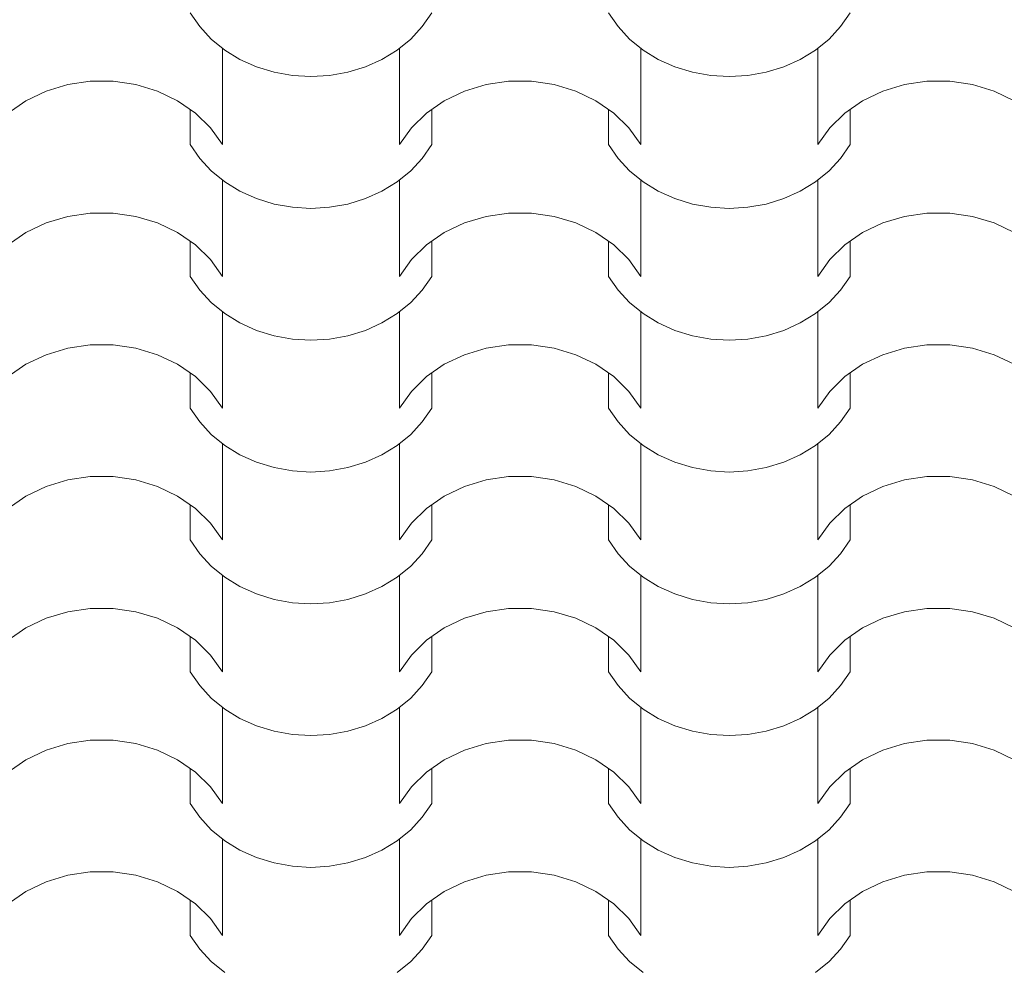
# Model space of a CAD drawing. Extents: x -631805 to -376315, y -40155 to 84873.
# Tile 228 of 256: x -487809 to -486852, y 65602 to 66521. Entities that reach past the tile are written whole.
import ezdxf

# ---------------------------------------------------------------- set-up
doc = ezdxf.new("R2010")
doc.units = 0
doc.header["$MEASUREMENT"] = 0
doc.linetypes.add('Dashed', pattern=[564.444447, 282.222223, -282.222223])
doc.layers.add('arch wypelnienia_Nr_Pióra__102', color=252, linetype='Continuous', lineweight=9)

# ---------------------------------------------------------------- blocks, each defined once
blk = doc.blocks.new('*X879')
at = {"layer": 'arch wypelnienia_Nr_Pióra__102', "linetype": 'Continuous'}
for p, q in [((-489331.82, 130987.51), (-489341.02, 131000.86)), ((-489106.38, 131000.86), (-489115.58, 130987.51)), ((-488925.42, 130987.51), (-488934.62, 131000.86)), ((-488699.98, 131000.86), (-488709.18, 130987.51)), ((-489320.55, 130975.36), (-489331.82, 130987.51)), ((-489115.58, 130987.51), (-489126.85, 130975.36)), ((-488914.15, 130975.36), (-488925.42, 130987.51)), ((-488709.18, 130987.51), (-488720.45, 130975.36)), ((-489307.42, 130964.66), (-489320.55, 130975.36)), ((-489126.85, 130975.36), (-489139.98, 130964.66)), ((-488901.02, 130964.66), (-488914.15, 130975.36)), ((-488720.45, 130975.36), (-488733.58, 130964.66)), ((-489309.58, 130966.23), (-489309.58, 130891.86)), ((-489292.69, 130955.61), (-489307.42, 130964.66)), ((-489139.98, 130964.66), (-489154.71, 130955.61)), ((-489137.82, 130966.23), (-489137.82, 130891.86)), ((-488903.18, 130966.23), (-488903.18, 130891.86)), ((-488886.29, 130955.61), (-488901.02, 130964.66)), ((-488733.58, 130964.66), (-488748.31, 130955.61)), ((-488731.42, 130966.23), (-488731.42, 130891.86)), ((-489276.63, 130948.39), (-489292.69, 130955.61)), ((-489259.56, 130943.13), (-489276.63, 130948.39)), ((-489170.77, 130948.39), (-489187.84, 130943.13)), ((-489154.71, 130955.61), (-489170.77, 130948.39)), ((-488870.23, 130948.39), (-488886.29, 130955.61)), ((-488853.16, 130943.13), (-488870.23, 130948.39)), ((-488764.37, 130948.39), (-488781.44, 130943.13)), ((-488748.31, 130955.61), (-488764.37, 130948.39)), ((-489309.58, 130947.16), (-489309.58, 130872.79)), ((-489241.81, 130939.93), (-489259.56, 130943.13)), ((-489223.7, 130938.86), (-489241.81, 130939.93)), ((-489205.6, 130939.93), (-489223.7, 130938.86)), ((-489187.84, 130943.13), (-489205.6, 130939.93)), ((-489137.82, 130947.16), (-489137.82, 130872.79)), ((-488903.18, 130947.16), (-488903.18, 130872.79)), ((-488835.41, 130939.93), (-488853.16, 130943.13)), ((-488817.3, 130938.86), (-488835.41, 130939.93)), ((-488799.2, 130939.93), (-488817.3, 130938.86)), ((-488781.44, 130943.13), (-488799.2, 130939.93)), ((-488731.42, 130947.16), (-488731.42, 130872.79)), ((-489481.11, 130924.78), (-489460.07, 130931.16)), ((-489460.07, 130931.16), (-489438.06, 130934.4)), ((-489438.06, 130934.4), (-489426.9, 130934.4)), ((-489426.9, 130934.4), (-489415.74, 130934.4)), ((-489415.74, 130934.4), (-489393.73, 130931.16)), ((-489393.73, 130931.16), (-489372.69, 130924.78)), ((-489074.71, 130924.78), (-489053.67, 130931.16)), ((-489053.67, 130931.16), (-489031.66, 130934.4)), ((-489031.66, 130934.4), (-489020.5, 130934.4)), ((-489020.5, 130934.4), (-489009.34, 130934.4)), ((-489009.34, 130934.4), (-488987.33, 130931.16)), ((-488987.33, 130931.16), (-488966.29, 130924.78)), ((-488668.31, 130924.78), (-488647.27, 130931.16)), ((-488647.27, 130931.16), (-488625.26, 130934.4)), ((-488625.26, 130934.4), (-488614.1, 130934.4)), ((-488614.1, 130934.4), (-488602.94, 130934.4)), ((-488602.94, 130934.4), (-488580.93, 130931.16)), ((-488580.93, 130931.16), (-488559.89, 130924.78)), ((-489500.58, 130915.45), (-489481.11, 130924.78)), ((-489372.69, 130924.78), (-489353.22, 130915.45)), ((-489094.18, 130915.45), (-489074.71, 130924.78)), ((-488966.29, 130924.78), (-488946.82, 130915.45)), ((-488687.78, 130915.45), (-488668.31, 130924.78)), ((-488559.89, 130924.78), (-488540.42, 130915.45)), ((-489517.91, 130903.43), (-489500.58, 130915.45)), ((-489353.22, 130915.45), (-489335.89, 130903.43)), ((-489111.51, 130903.43), (-489094.18, 130915.45)), ((-488946.82, 130915.45), (-488929.49, 130903.43)), ((-488705.11, 130903.43), (-488687.78, 130915.45)), ((-489341.02, 130906.98), (-489341.02, 130872.79)), ((-489335.89, 130903.43), (-489321.2, 130889.07)), ((-489126.2, 130889.07), (-489111.51, 130903.43)), ((-489106.38, 130906.98), (-489106.38, 130872.79)), ((-488934.62, 130906.98), (-488934.62, 130872.79)), ((-488929.49, 130903.43), (-488914.8, 130889.07)), ((-488719.8, 130889.07), (-488705.11, 130903.43)), ((-488699.98, 130906.98), (-488699.98, 130872.79)), ((-489321.2, 130889.07), (-489309.58, 130872.79)), ((-489137.82, 130872.79), (-489126.2, 130889.07)), ((-488914.8, 130889.07), (-488903.18, 130872.79)), ((-488731.42, 130872.79), (-488719.8, 130889.07)), ((-489331.82, 130859.44), (-489341.02, 130872.79)), ((-489106.38, 130872.79), (-489115.58, 130859.44)), ((-488925.42, 130859.44), (-488934.62, 130872.79)), ((-488699.98, 130872.79), (-488709.18, 130859.44)), ((-489320.55, 130847.29), (-489331.82, 130859.44)), ((-489115.58, 130859.44), (-489126.85, 130847.29)), ((-488914.15, 130847.29), (-488925.42, 130859.44)), ((-488709.18, 130859.44), (-488720.45, 130847.29)), ((-489307.42, 130836.59), (-489320.55, 130847.29)), ((-489126.85, 130847.29), (-489139.98, 130836.59)), ((-488901.02, 130836.59), (-488914.15, 130847.29)), ((-488720.45, 130847.29), (-488733.58, 130836.59)), ((-489309.58, 130838.16), (-489309.58, 130763.79)), ((-489292.69, 130827.54), (-489307.42, 130836.59)), ((-489139.98, 130836.59), (-489154.71, 130827.54)), ((-489137.82, 130838.16), (-489137.82, 130763.79)), ((-488903.18, 130838.16), (-488903.18, 130763.79)), ((-488886.29, 130827.54), (-488901.02, 130836.59)), ((-488733.58, 130836.59), (-488748.31, 130827.54)), ((-488731.42, 130838.16), (-488731.42, 130763.79)), ((-489276.63, 130820.32), (-489292.69, 130827.54)), ((-489154.71, 130827.54), (-489170.77, 130820.32)), ((-488870.23, 130820.32), (-488886.29, 130827.54)), ((-488748.31, 130827.54), (-488764.37, 130820.32)), ((-489309.58, 130819.09), (-489309.58, 130744.72)), ((-489259.56, 130815.06), (-489276.63, 130820.32)), ((-489241.81, 130811.86), (-489259.56, 130815.06)), ((-489187.84, 130815.06), (-489205.6, 130811.86)), ((-489170.77, 130820.32), (-489187.84, 130815.06)), ((-489137.82, 130819.09), (-489137.82, 130744.72)), ((-488903.18, 130819.09), (-488903.18, 130744.72)), ((-488853.16, 130815.06), (-488870.23, 130820.32)), ((-488835.41, 130811.86), (-488853.16, 130815.06)), ((-488781.44, 130815.06), (-488799.2, 130811.86)), ((-488764.37, 130820.32), (-488781.44, 130815.06)), ((-488731.42, 130819.09), (-488731.42, 130744.72)), ((-489460.07, 130803.09), (-489438.06, 130806.33)), ((-489438.06, 130806.33), (-489426.9, 130806.33)), ((-489426.9, 130806.33), (-489415.74, 130806.33)), ((-489415.74, 130806.33), (-489393.73, 130803.09)), ((-489223.7, 130810.79), (-489241.81, 130811.86)), ((-489205.6, 130811.86), (-489223.7, 130810.79)), ((-489053.67, 130803.09), (-489031.66, 130806.33)), ((-489031.66, 130806.33), (-489020.5, 130806.33)), ((-489020.5, 130806.33), (-489009.34, 130806.33)), ((-489009.34, 130806.33), (-488987.33, 130803.09)), ((-488817.3, 130810.79), (-488835.41, 130811.86)), ((-488799.2, 130811.86), (-488817.3, 130810.79)), ((-488647.27, 130803.09), (-488625.26, 130806.33)), ((-488625.26, 130806.33), (-488614.1, 130806.33)), ((-488614.1, 130806.33), (-488602.94, 130806.33)), ((-488602.94, 130806.33), (-488580.93, 130803.09)), ((-489500.58, 130787.38), (-489481.11, 130796.71)), ((-489481.11, 130796.71), (-489460.07, 130803.09)), ((-489393.73, 130803.09), (-489372.69, 130796.71)), ((-489372.69, 130796.71), (-489353.22, 130787.38)), ((-489094.18, 130787.38), (-489074.71, 130796.71)), ((-489074.71, 130796.71), (-489053.67, 130803.09)), ((-488987.33, 130803.09), (-488966.29, 130796.71)), ((-488966.29, 130796.71), (-488946.82, 130787.38)), ((-488687.78, 130787.38), (-488668.31, 130796.71)), ((-488668.31, 130796.71), (-488647.27, 130803.09)), ((-488580.93, 130803.09), (-488559.89, 130796.71)), ((-488559.89, 130796.71), (-488540.42, 130787.38)), ((-489517.91, 130775.36), (-489500.58, 130787.38)), ((-489353.22, 130787.38), (-489335.89, 130775.36)), ((-489111.51, 130775.36), (-489094.18, 130787.38)), ((-488946.82, 130787.38), (-488929.49, 130775.36)), ((-488705.11, 130775.36), (-488687.78, 130787.38)), ((-489341.02, 130778.91), (-489341.02, 130744.72)), ((-489106.38, 130778.91), (-489106.38, 130744.72)), ((-488934.62, 130778.91), (-488934.62, 130744.72)), ((-488699.98, 130778.91), (-488699.98, 130744.72)), ((-489335.89, 130775.36), (-489321.2, 130761)), ((-489126.2, 130761), (-489111.51, 130775.36)), ((-488929.49, 130775.36), (-488914.8, 130761)), ((-488719.8, 130761), (-488705.11, 130775.36)), ((-489321.2, 130761), (-489309.58, 130744.72)), ((-489137.82, 130744.72), (-489126.2, 130761)), ((-488914.8, 130761), (-488903.18, 130744.72)), ((-488731.42, 130744.72), (-488719.8, 130761)), ((-489331.82, 130731.37), (-489341.02, 130744.72)), ((-489106.38, 130744.72), (-489115.58, 130731.37)), ((-488925.42, 130731.37), (-488934.62, 130744.72)), ((-488699.98, 130744.72), (-488709.18, 130731.37)), ((-489320.55, 130719.22), (-489331.82, 130731.37)), ((-489115.58, 130731.37), (-489126.85, 130719.22)), ((-488914.15, 130719.22), (-488925.42, 130731.37)), ((-488709.18, 130731.37), (-488720.45, 130719.22)), ((-489307.42, 130708.52), (-489320.55, 130719.22)), ((-489126.85, 130719.22), (-489139.98, 130708.52)), ((-488901.02, 130708.52), (-488914.15, 130719.22)), ((-488720.45, 130719.22), (-488733.58, 130708.52)), ((-489309.58, 130710.09), (-489309.58, 130635.72)), ((-489137.82, 130710.09), (-489137.82, 130635.72)), ((-488903.18, 130710.09), (-488903.18, 130635.72)), ((-488731.42, 130710.09), (-488731.42, 130635.72)), ((-489292.69, 130699.47), (-489307.42, 130708.52)), ((-489276.63, 130692.25), (-489292.69, 130699.47)), ((-489154.71, 130699.47), (-489170.77, 130692.25)), ((-489139.98, 130708.52), (-489154.71, 130699.47)), ((-488886.29, 130699.47), (-488901.02, 130708.52)), ((-488870.23, 130692.25), (-488886.29, 130699.47)), ((-488748.31, 130699.47), (-488764.37, 130692.25)), ((-488733.58, 130708.52), (-488748.31, 130699.47)), ((-489309.58, 130691.02), (-489309.58, 130616.66)), ((-489259.56, 130686.99), (-489276.63, 130692.25)), ((-489170.77, 130692.25), (-489187.84, 130686.99)), ((-489137.82, 130691.02), (-489137.82, 130616.66)), ((-488903.18, 130691.02), (-488903.18, 130616.66)), ((-488853.16, 130686.99), (-488870.23, 130692.25)), ((-488764.37, 130692.25), (-488781.44, 130686.99)), ((-488731.42, 130691.02), (-488731.42, 130616.66)), ((-489241.81, 130683.79), (-489259.56, 130686.99)), ((-489223.7, 130682.72), (-489241.81, 130683.79)), ((-489205.6, 130683.79), (-489223.7, 130682.72)), ((-489187.84, 130686.99), (-489205.6, 130683.79)), ((-488835.41, 130683.79), (-488853.16, 130686.99)), ((-488817.3, 130682.72), (-488835.41, 130683.79)), ((-488799.2, 130683.79), (-488817.3, 130682.72)), ((-488781.44, 130686.99), (-488799.2, 130683.79)), ((-489481.11, 130668.64), (-489460.07, 130675.02)), ((-489460.07, 130675.02), (-489438.06, 130678.26)), ((-489438.06, 130678.26), (-489426.9, 130678.26)), ((-489426.9, 130678.26), (-489415.74, 130678.26)), ((-489415.74, 130678.26), (-489393.73, 130675.02)), ((-489393.73, 130675.02), (-489372.69, 130668.64)), ((-489074.71, 130668.64), (-489053.67, 130675.02)), ((-489053.67, 130675.02), (-489031.66, 130678.26)), ((-489031.66, 130678.26), (-489020.5, 130678.26)), ((-489020.5, 130678.26), (-489009.34, 130678.26)), ((-489009.34, 130678.26), (-488987.33, 130675.02)), ((-488987.33, 130675.02), (-488966.29, 130668.64)), ((-488668.31, 130668.64), (-488647.27, 130675.02)), ((-488647.27, 130675.02), (-488625.26, 130678.26)), ((-488625.26, 130678.26), (-488614.1, 130678.26)), ((-488614.1, 130678.26), (-488602.94, 130678.26)), ((-488602.94, 130678.26), (-488580.93, 130675.02)), ((-488580.93, 130675.02), (-488559.89, 130668.64)), ((-489500.58, 130659.31), (-489481.11, 130668.64)), ((-489372.69, 130668.64), (-489353.22, 130659.31)), ((-489094.18, 130659.31), (-489074.71, 130668.64)), ((-488966.29, 130668.64), (-488946.82, 130659.31)), ((-488687.78, 130659.31), (-488668.31, 130668.64)), ((-488559.89, 130668.64), (-488540.42, 130659.31)), ((-489517.91, 130647.29), (-489500.58, 130659.31)), ((-489353.22, 130659.31), (-489335.89, 130647.29)), ((-489111.51, 130647.29), (-489094.18, 130659.31)), ((-488946.82, 130659.31), (-488929.49, 130647.29)), ((-488705.11, 130647.29), (-488687.78, 130659.31)), ((-489341.02, 130650.84), (-489341.02, 130616.66)), ((-489335.89, 130647.29), (-489321.2, 130632.93)), ((-489126.2, 130632.93), (-489111.51, 130647.29)), ((-489106.38, 130650.84), (-489106.38, 130616.66)), ((-488934.62, 130650.84), (-488934.62, 130616.66)), ((-488929.49, 130647.29), (-488914.8, 130632.93)), ((-488719.8, 130632.93), (-488705.11, 130647.29)), ((-488699.98, 130650.84), (-488699.98, 130616.66)), ((-489321.2, 130632.93), (-489309.58, 130616.66)), ((-489137.82, 130616.66), (-489126.2, 130632.93)), ((-488914.8, 130632.93), (-488903.18, 130616.66)), ((-488731.42, 130616.66), (-488719.8, 130632.93)), ((-489331.82, 130603.3), (-489341.02, 130616.66)), ((-489106.38, 130616.66), (-489115.58, 130603.3)), ((-488925.42, 130603.3), (-488934.62, 130616.66)), ((-488699.98, 130616.66), (-488709.18, 130603.3)), ((-489320.55, 130591.15), (-489331.82, 130603.3)), ((-489115.58, 130603.3), (-489126.85, 130591.15)), ((-488914.15, 130591.15), (-488925.42, 130603.3)), ((-488709.18, 130603.3), (-488720.45, 130591.15)), ((-489307.42, 130580.45), (-489320.55, 130591.15)), ((-489126.85, 130591.15), (-489139.98, 130580.45)), ((-488901.02, 130580.45), (-488914.15, 130591.15)), ((-488720.45, 130591.15), (-488733.58, 130580.45)), ((-489309.58, 130582.02), (-489309.58, 130507.65)), ((-489292.69, 130571.4), (-489307.42, 130580.45)), ((-489139.98, 130580.45), (-489154.71, 130571.4)), ((-489137.82, 130582.02), (-489137.82, 130507.65)), ((-488903.18, 130582.02), (-488903.18, 130507.65)), ((-488886.29, 130571.4), (-488901.02, 130580.45)), ((-488733.58, 130580.45), (-488748.31, 130571.4)), ((-488731.42, 130582.02), (-488731.42, 130507.65)), ((-489276.63, 130564.18), (-489292.69, 130571.4)), ((-489154.71, 130571.4), (-489170.77, 130564.18)), ((-488870.23, 130564.18), (-488886.29, 130571.4)), ((-488748.31, 130571.4), (-488764.37, 130564.18)), ((-489309.58, 130562.95), (-489309.58, 130488.59)), ((-489259.56, 130558.92), (-489276.63, 130564.18)), ((-489241.81, 130555.72), (-489259.56, 130558.92)), ((-489223.7, 130554.65), (-489241.81, 130555.72)), ((-489205.6, 130555.72), (-489223.7, 130554.65)), ((-489187.84, 130558.92), (-489205.6, 130555.72)), ((-489170.77, 130564.18), (-489187.84, 130558.92)), ((-489137.82, 130562.95), (-489137.82, 130488.59)), ((-488903.18, 130562.95), (-488903.18, 130488.59)), ((-488853.16, 130558.92), (-488870.23, 130564.18)), ((-488835.41, 130555.72), (-488853.16, 130558.92)), ((-488817.3, 130554.65), (-488835.41, 130555.72)), ((-488799.2, 130555.72), (-488817.3, 130554.65)), ((-488781.44, 130558.92), (-488799.2, 130555.72)), ((-488764.37, 130564.18), (-488781.44, 130558.92)), ((-488731.42, 130562.95), (-488731.42, 130488.59)), ((-489481.11, 130540.57), (-489460.07, 130546.95)), ((-489460.07, 130546.95), (-489438.06, 130550.19)), ((-489438.06, 130550.19), (-489426.9, 130550.19)), ((-489426.9, 130550.19), (-489415.74, 130550.19)), ((-489415.74, 130550.19), (-489393.73, 130546.95)), ((-489393.73, 130546.95), (-489372.69, 130540.57)), ((-489074.71, 130540.57), (-489053.67, 130546.95)), ((-489053.67, 130546.95), (-489031.66, 130550.19)), ((-489031.66, 130550.19), (-489020.5, 130550.19)), ((-489020.5, 130550.19), (-489009.34, 130550.19)), ((-489009.34, 130550.19), (-488987.33, 130546.95)), ((-488987.33, 130546.95), (-488966.29, 130540.57)), ((-488668.31, 130540.57), (-488647.27, 130546.95)), ((-488647.27, 130546.95), (-488625.26, 130550.19)), ((-488625.26, 130550.19), (-488614.1, 130550.19)), ((-488614.1, 130550.19), (-488602.94, 130550.19)), ((-488602.94, 130550.19), (-488580.93, 130546.95)), ((-488580.93, 130546.95), (-488559.89, 130540.57)), ((-489500.58, 130531.24), (-489481.11, 130540.57)), ((-489372.69, 130540.57), (-489353.22, 130531.24)), ((-489094.18, 130531.24), (-489074.71, 130540.57)), ((-488966.29, 130540.57), (-488946.82, 130531.24)), ((-488687.78, 130531.24), (-488668.31, 130540.57)), ((-488559.89, 130540.57), (-488540.42, 130531.24)), ((-489517.91, 130519.22), (-489500.58, 130531.24)), ((-489353.22, 130531.24), (-489335.89, 130519.22)), ((-489111.51, 130519.22), (-489094.18, 130531.24)), ((-488946.82, 130531.24), (-488929.49, 130519.22)), ((-488705.11, 130519.22), (-488687.78, 130531.24)), ((-489341.02, 130522.77), (-489341.02, 130488.59)), ((-489335.89, 130519.22), (-489321.2, 130504.86)), ((-489126.2, 130504.86), (-489111.51, 130519.22)), ((-489106.38, 130522.77), (-489106.38, 130488.59)), ((-488934.62, 130522.77), (-488934.62, 130488.59)), ((-488929.49, 130519.22), (-488914.8, 130504.86)), ((-488719.8, 130504.86), (-488705.11, 130519.22)), ((-488699.98, 130522.77), (-488699.98, 130488.59)), ((-489321.2, 130504.86), (-489309.58, 130488.59)), ((-489137.82, 130488.59), (-489126.2, 130504.86)), ((-488914.8, 130504.86), (-488903.18, 130488.59)), ((-488731.42, 130488.59), (-488719.8, 130504.86)), ((-489331.82, 130475.23), (-489341.02, 130488.59)), ((-489106.38, 130488.59), (-489115.58, 130475.23)), ((-488925.42, 130475.23), (-488934.62, 130488.59)), ((-488699.98, 130488.59), (-488709.18, 130475.23)), ((-489320.55, 130463.08), (-489331.82, 130475.23)), ((-489115.58, 130475.23), (-489126.85, 130463.08)), ((-488914.15, 130463.08), (-488925.42, 130475.23)), ((-488709.18, 130475.23), (-488720.45, 130463.08)), ((-489307.42, 130452.38), (-489320.55, 130463.08)), ((-489126.85, 130463.08), (-489139.98, 130452.38)), ((-488901.02, 130452.38), (-488914.15, 130463.08)), ((-488720.45, 130463.08), (-488733.58, 130452.38)), ((-489309.58, 130453.95), (-489309.58, 130379.58)), ((-489292.69, 130443.33), (-489307.42, 130452.38)), ((-489139.98, 130452.38), (-489154.71, 130443.33)), ((-489137.82, 130453.95), (-489137.82, 130379.58)), ((-488903.18, 130453.95), (-488903.18, 130379.58)), ((-488886.29, 130443.33), (-488901.02, 130452.38)), ((-488733.58, 130452.38), (-488748.31, 130443.33)), ((-488731.42, 130453.95), (-488731.42, 130379.58)), ((-489276.63, 130436.11), (-489292.69, 130443.33)), ((-489154.71, 130443.33), (-489170.77, 130436.11)), ((-488870.23, 130436.11), (-488886.29, 130443.33)), ((-488748.31, 130443.33), (-488764.37, 130436.11)), ((-489309.58, 130434.88), (-489309.58, 130360.52)), ((-489259.56, 130430.85), (-489276.63, 130436.11)), ((-489170.77, 130436.11), (-489187.84, 130430.85)), ((-489137.82, 130434.88), (-489137.82, 130360.52)), ((-488903.18, 130434.88), (-488903.18, 130360.52)), ((-488853.16, 130430.85), (-488870.23, 130436.11)), ((-488764.37, 130436.11), (-488781.44, 130430.85)), ((-488731.42, 130434.88), (-488731.42, 130360.52)), ((-489460.07, 130418.88), (-489438.06, 130422.12)), ((-489438.06, 130422.12), (-489426.9, 130422.12)), ((-489426.9, 130422.12), (-489415.74, 130422.12)), ((-489415.74, 130422.12), (-489393.73, 130418.88)), ((-489241.81, 130427.65), (-489259.56, 130430.85)), ((-489223.7, 130426.58), (-489241.81, 130427.65)), ((-489205.6, 130427.65), (-489223.7, 130426.58)), ((-489187.84, 130430.85), (-489205.6, 130427.65)), ((-489053.67, 130418.88), (-489031.66, 130422.12)), ((-489031.66, 130422.12), (-489020.5, 130422.12)), ((-489020.5, 130422.12), (-489009.34, 130422.12)), ((-489009.34, 130422.12), (-488987.33, 130418.88)), ((-488835.41, 130427.65), (-488853.16, 130430.85)), ((-488817.3, 130426.58), (-488835.41, 130427.65)), ((-488799.2, 130427.65), (-488817.3, 130426.58)), ((-488781.44, 130430.85), (-488799.2, 130427.65)), ((-488647.27, 130418.88), (-488625.26, 130422.12)), ((-488625.26, 130422.12), (-488614.1, 130422.12)), ((-488614.1, 130422.12), (-488602.94, 130422.12)), ((-488602.94, 130422.12), (-488580.93, 130418.88)), ((-489500.58, 130403.17), (-489481.11, 130412.5)), ((-489481.11, 130412.5), (-489460.07, 130418.88)), ((-489393.73, 130418.88), (-489372.69, 130412.5)), ((-489372.69, 130412.5), (-489353.22, 130403.17)), ((-489094.18, 130403.17), (-489074.71, 130412.5)), ((-489074.71, 130412.5), (-489053.67, 130418.88)), ((-488987.33, 130418.88), (-488966.29, 130412.5)), ((-488966.29, 130412.5), (-488946.82, 130403.17)), ((-488687.78, 130403.17), (-488668.31, 130412.5)), ((-488668.31, 130412.5), (-488647.27, 130418.88)), ((-488580.93, 130418.88), (-488559.89, 130412.5)), ((-488559.89, 130412.5), (-488540.42, 130403.17)), ((-489517.91, 130391.15), (-489500.58, 130403.17)), ((-489353.22, 130403.17), (-489335.89, 130391.15)), ((-489111.51, 130391.15), (-489094.18, 130403.17)), ((-488946.82, 130403.17), (-488929.49, 130391.15)), ((-488705.11, 130391.15), (-488687.78, 130403.17)), ((-489341.02, 130394.7), (-489341.02, 130360.52)), ((-489106.38, 130394.7), (-489106.38, 130360.52)), ((-488934.62, 130394.7), (-488934.62, 130360.52)), ((-488699.98, 130394.7), (-488699.98, 130360.52)), ((-489335.89, 130391.15), (-489321.2, 130376.79)), ((-489126.2, 130376.79), (-489111.51, 130391.15)), ((-488929.49, 130391.15), (-488914.8, 130376.79)), ((-488719.8, 130376.79), (-488705.11, 130391.15)), ((-489321.2, 130376.79), (-489309.58, 130360.52)), ((-489137.82, 130360.52), (-489126.2, 130376.79)), ((-488914.8, 130376.79), (-488903.18, 130360.52)), ((-488731.42, 130360.52), (-488719.8, 130376.79)), ((-489331.82, 130347.16), (-489341.02, 130360.52)), ((-489106.38, 130360.52), (-489115.58, 130347.16)), ((-488925.42, 130347.16), (-488934.62, 130360.52)), ((-488699.98, 130360.52), (-488709.18, 130347.16)), ((-489320.55, 130335.01), (-489331.82, 130347.16)), ((-489115.58, 130347.16), (-489126.85, 130335.01)), ((-488914.15, 130335.01), (-488925.42, 130347.16)), ((-488709.18, 130347.16), (-488720.45, 130335.01)), ((-489307.42, 130324.31), (-489320.55, 130335.01)), ((-489126.85, 130335.01), (-489139.98, 130324.31)), ((-488901.02, 130324.31), (-488914.15, 130335.01)), ((-488720.45, 130335.01), (-488733.58, 130324.31)), ((-489309.58, 130325.88), (-489309.58, 130251.51)), ((-489292.69, 130315.27), (-489307.42, 130324.31)), ((-489139.98, 130324.31), (-489154.71, 130315.27)), ((-489137.82, 130325.88), (-489137.82, 130251.51)), ((-488903.18, 130325.88), (-488903.18, 130251.51)), ((-488886.29, 130315.27), (-488901.02, 130324.31)), ((-488733.58, 130324.31), (-488748.31, 130315.27)), ((-488731.42, 130325.88), (-488731.42, 130251.51)), ((-489276.63, 130308.04), (-489292.69, 130315.27)), ((-489259.56, 130302.78), (-489276.63, 130308.04)), ((-489170.77, 130308.04), (-489187.84, 130302.78)), ((-489154.71, 130315.27), (-489170.77, 130308.04)), ((-488870.23, 130308.04), (-488886.29, 130315.27)), ((-488853.16, 130302.78), (-488870.23, 130308.04)), ((-488764.37, 130308.04), (-488781.44, 130302.78)), ((-488748.31, 130315.27), (-488764.37, 130308.04)), ((-489309.58, 130306.81), (-489309.58, 130232.45)), ((-489241.81, 130299.58), (-489259.56, 130302.78)), ((-489223.7, 130298.51), (-489241.81, 130299.58)), ((-489205.6, 130299.58), (-489223.7, 130298.51)), ((-489187.84, 130302.78), (-489205.6, 130299.58)), ((-489137.82, 130306.81), (-489137.82, 130232.45)), ((-488903.18, 130306.81), (-488903.18, 130232.45)), ((-488835.41, 130299.58), (-488853.16, 130302.78)), ((-488817.3, 130298.51), (-488835.41, 130299.58)), ((-488799.2, 130299.58), (-488817.3, 130298.51)), ((-488781.44, 130302.78), (-488799.2, 130299.58)), ((-488731.42, 130306.81), (-488731.42, 130232.45)), ((-489481.11, 130284.43), (-489460.07, 130290.81)), ((-489460.07, 130290.81), (-489438.06, 130294.05)), ((-489438.06, 130294.05), (-489426.9, 130294.05)), ((-489426.9, 130294.05), (-489415.74, 130294.05)), ((-489415.74, 130294.05), (-489393.73, 130290.81)), ((-489393.73, 130290.81), (-489372.69, 130284.43)), ((-489074.71, 130284.43), (-489053.67, 130290.81)), ((-489053.67, 130290.81), (-489031.66, 130294.05)), ((-489031.66, 130294.05), (-489020.5, 130294.05)), ((-489020.5, 130294.05), (-489009.34, 130294.05)), ((-489009.34, 130294.05), (-488987.33, 130290.81)), ((-488987.33, 130290.81), (-488966.29, 130284.43)), ((-488668.31, 130284.43), (-488647.27, 130290.81)), ((-488647.27, 130290.81), (-488625.26, 130294.05)), ((-488625.26, 130294.05), (-488614.1, 130294.05)), ((-488614.1, 130294.05), (-488602.94, 130294.05)), ((-488602.94, 130294.05), (-488580.93, 130290.81)), ((-488580.93, 130290.81), (-488559.89, 130284.43)), ((-489500.58, 130275.1), (-489481.11, 130284.43)), ((-489372.69, 130284.43), (-489353.22, 130275.1)), ((-489094.18, 130275.1), (-489074.71, 130284.43)), ((-488966.29, 130284.43), (-488946.82, 130275.1)), ((-488687.78, 130275.1), (-488668.31, 130284.43)), ((-488559.89, 130284.43), (-488540.42, 130275.1)), ((-489517.91, 130263.08), (-489500.58, 130275.1)), ((-489353.22, 130275.1), (-489335.89, 130263.08)), ((-489111.51, 130263.08), (-489094.18, 130275.1)), ((-488946.82, 130275.1), (-488929.49, 130263.08)), ((-488705.11, 130263.08), (-488687.78, 130275.1)), ((-489341.02, 130266.63), (-489341.02, 130232.45)), ((-489335.89, 130263.08), (-489321.2, 130248.72)), ((-489126.2, 130248.72), (-489111.51, 130263.08)), ((-489106.38, 130266.63), (-489106.38, 130232.45)), ((-488934.62, 130266.63), (-488934.62, 130232.45)), ((-488929.49, 130263.08), (-488914.8, 130248.72)), ((-488719.8, 130248.72), (-488705.11, 130263.08)), ((-488699.98, 130266.63), (-488699.98, 130232.45)), ((-489321.2, 130248.72), (-489309.58, 130232.45)), ((-489137.82, 130232.45), (-489126.2, 130248.72)), ((-488914.8, 130248.72), (-488903.18, 130232.45)), ((-488731.42, 130232.45), (-488719.8, 130248.72)), ((-489331.82, 130219.09), (-489341.02, 130232.45)), ((-489106.38, 130232.45), (-489115.58, 130219.09)), ((-488925.42, 130219.09), (-488934.62, 130232.45)), ((-488699.98, 130232.45), (-488709.18, 130219.09)), ((-489320.55, 130206.94), (-489331.82, 130219.09)), ((-489115.58, 130219.09), (-489126.85, 130206.94)), ((-488914.15, 130206.94), (-488925.42, 130219.09)), ((-488709.18, 130219.09), (-488720.45, 130206.94)), ((-489307.42, 130196.24), (-489320.55, 130206.94)), ((-489126.85, 130206.94), (-489139.98, 130196.24)), ((-488901.02, 130196.24), (-488914.15, 130206.94)), ((-488720.45, 130206.94), (-488733.58, 130196.24)), ((-489309.58, 130197.81), (-489309.58, 130123.45)), ((-489292.69, 130187.2), (-489307.42, 130196.24)), ((-489139.98, 130196.24), (-489154.71, 130187.2)), ((-489137.82, 130197.81), (-489137.82, 130123.45)), ((-488903.18, 130197.81), (-488903.18, 130123.45)), ((-488886.29, 130187.2), (-488901.02, 130196.24)), ((-488733.58, 130196.24), (-488748.31, 130187.2)), ((-488731.42, 130197.81), (-488731.42, 130123.45)), ((-489276.63, 130179.97), (-489292.69, 130187.2)), ((-489154.71, 130187.2), (-489170.77, 130179.97)), ((-488870.23, 130179.97), (-488886.29, 130187.2)), ((-488748.31, 130187.2), (-488764.37, 130179.97)), ((-489309.58, 130178.74), (-489309.58, 130104.38)), ((-489259.56, 130174.71), (-489276.63, 130179.97)), ((-489241.81, 130171.51), (-489259.56, 130174.71)), ((-489187.84, 130174.71), (-489205.6, 130171.51)), ((-489170.77, 130179.97), (-489187.84, 130174.71)), ((-489137.82, 130178.74), (-489137.82, 130104.38)), ((-488903.18, 130178.74), (-488903.18, 130104.38)), ((-488853.16, 130174.71), (-488870.23, 130179.97)), ((-488835.41, 130171.51), (-488853.16, 130174.71)), ((-488781.44, 130174.71), (-488799.2, 130171.51)), ((-488764.37, 130179.97), (-488781.44, 130174.71)), ((-488731.42, 130178.74), (-488731.42, 130104.38)), ((-489460.07, 130162.74), (-489438.06, 130165.98)), ((-489438.06, 130165.98), (-489426.9, 130165.98)), ((-489426.9, 130165.98), (-489415.74, 130165.98)), ((-489415.74, 130165.98), (-489393.73, 130162.74)), ((-489223.7, 130170.44), (-489241.81, 130171.51)), ((-489205.6, 130171.51), (-489223.7, 130170.44)), ((-489053.67, 130162.74), (-489031.66, 130165.98)), ((-489031.66, 130165.98), (-489020.5, 130165.98)), ((-489020.5, 130165.98), (-489009.34, 130165.98)), ((-489009.34, 130165.98), (-488987.33, 130162.74)), ((-488817.3, 130170.44), (-488835.41, 130171.51)), ((-488799.2, 130171.51), (-488817.3, 130170.44)), ((-488647.27, 130162.74), (-488625.26, 130165.98)), ((-488625.26, 130165.98), (-488614.1, 130165.98)), ((-488614.1, 130165.98), (-488602.94, 130165.98)), ((-488602.94, 130165.98), (-488580.93, 130162.74)), ((-489500.58, 130147.03), (-489481.11, 130156.36)), ((-489481.11, 130156.36), (-489460.07, 130162.74)), ((-489393.73, 130162.74), (-489372.69, 130156.36)), ((-489372.69, 130156.36), (-489353.22, 130147.03)), ((-489094.18, 130147.03), (-489074.71, 130156.36)), ((-489074.71, 130156.36), (-489053.67, 130162.74)), ((-488987.33, 130162.74), (-488966.29, 130156.36)), ((-488966.29, 130156.36), (-488946.82, 130147.03)), ((-488687.78, 130147.03), (-488668.31, 130156.36)), ((-488668.31, 130156.36), (-488647.27, 130162.74)), ((-488580.93, 130162.74), (-488559.89, 130156.36)), ((-488559.89, 130156.36), (-488540.42, 130147.03)), ((-489517.91, 130135.01), (-489500.58, 130147.03)), ((-489353.22, 130147.03), (-489335.89, 130135.01)), ((-489111.51, 130135.01), (-489094.18, 130147.03)), ((-488946.82, 130147.03), (-488929.49, 130135.01)), ((-488705.11, 130135.01), (-488687.78, 130147.03)), ((-489341.02, 130138.56), (-489341.02, 130104.38)), ((-489335.89, 130135.01), (-489321.2, 130120.65)), ((-489126.2, 130120.65), (-489111.51, 130135.01)), ((-489106.38, 130138.56), (-489106.38, 130104.38)), ((-488934.62, 130138.56), (-488934.62, 130104.38)), ((-488929.49, 130135.01), (-488914.8, 130120.65)), ((-488719.8, 130120.65), (-488705.11, 130135.01)), ((-488699.98, 130138.56), (-488699.98, 130104.38)), ((-489321.2, 130120.65), (-489309.58, 130104.38)), ((-489137.82, 130104.38), (-489126.2, 130120.65)), ((-488914.8, 130120.65), (-488903.18, 130104.38)), ((-488731.42, 130104.38), (-488719.8, 130120.65)), ((-489331.82, 130091.02), (-489341.02, 130104.38)), ((-489106.38, 130104.38), (-489115.58, 130091.02)), ((-488925.42, 130091.02), (-488934.62, 130104.38)), ((-488699.98, 130104.38), (-488709.18, 130091.02)), ((-489320.55, 130078.87), (-489331.82, 130091.02)), ((-489115.58, 130091.02), (-489126.85, 130078.87)), ((-488914.15, 130078.87), (-488925.42, 130091.02)), ((-488709.18, 130091.02), (-488720.45, 130078.87)), ((-489307.42, 130068.17), (-489320.55, 130078.87)), ((-489126.85, 130078.87), (-489139.98, 130068.17)), ((-488901.02, 130068.17), (-488914.15, 130078.87)), ((-488720.45, 130078.87), (-488733.58, 130068.17))]:
    blk.add_line(p, q, dxfattribs=at)
blk = doc.blocks.new('Wypełnienie_29')
at = {"layer": 'arch wypelnienia_Nr_Pióra__102', "linetype": 'Dashed'}
blk.add_blockref('*X879', (0, 0), dxfattribs=at)

msp = doc.modelspace()

# ---------------------------------------------------------------- block references
at = {"layer": 'arch wypelnienia_Nr_Pióra__102', "linetype": 'Dashed'}
msp.add_blockref('Wypełnienie_29', (1698.02, -64472.74), dxfattribs=at)

doc.saveas('drawing.dxf')
